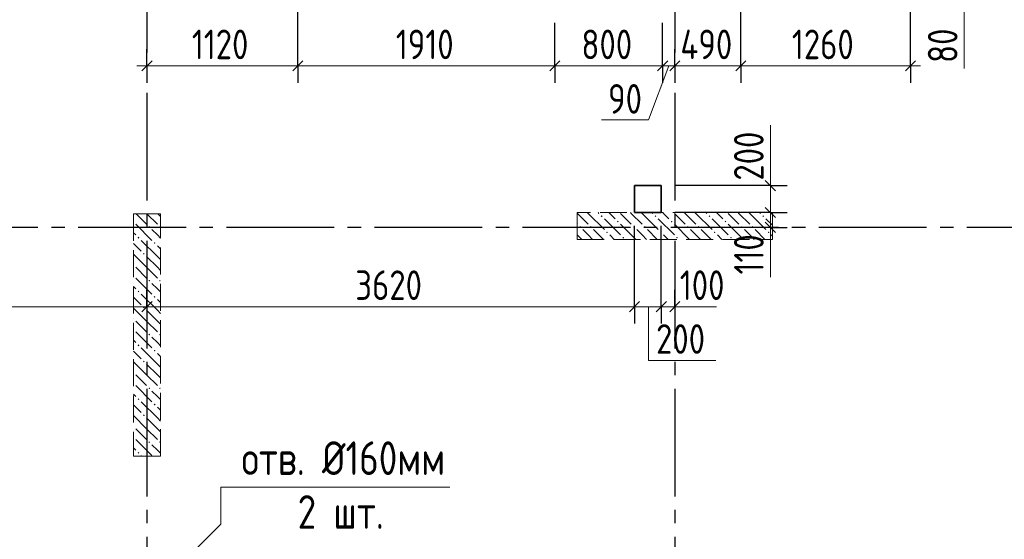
# Model space of a CAD drawing. Header units: millimetres. Extents: x 0 to 61017, y 0 to 42000.
# Tile 5 of 21: x 16775 to 24087, y 24781 to 28644. Entities that reach past the tile are written whole.
import ezdxf

# ---------------------------------------------------------------- set-up
doc = ezdxf.new("R2010")
doc.units = ezdxf.units.MM
doc.linetypes.add('______2', pattern=[270, 200, -70])
doc.linetypes.add('______5', pattern=[1100, 800, -100, 100, -100])
for name, color, linetype, lineweight in [('Standard', 7, 'Continuous', 25), ('ЖБ Перекрытие верхний уровень', 7, 'Continuous', 35), ('ЖБ Пилон', 7, 'Continuous', 35), ('Оси', 40, '______5', 18), ('Примечания', 7, 'Continuous', 25), ('Размерная выноска', 7, 'Continuous', 13)]:
    doc.layers.add(name, color=color, linetype=linetype, lineweight=lineweight)
doc.styles.add('GOST 2.304-81', font='txt')

msp = doc.modelspace()

# ---------------------------------------------------------------- hatches: boundary and pattern name
at = {"layer": 'ЖБ Пилон', "linetype": 'Continuous', "lineweight": 18, "transparency": 33554687}
for points in [[(17620, 27146.6), (17623.4, 27143.1), (17620, 27139.7)], [(21090.5, 27183.1), (21097, 27189.6), (21103.4, 27183.1), (21097, 27176.6)], [(21210.5, 27143.1), (21216.9, 27149.6), (21223.4, 27143.1), (21216.9, 27136.6)], [(21490.5, 27183.1), (21497, 27189.6), (21503.4, 27183.1), (21497, 27176.6)], [(21610.5, 27143.1), (21616.9, 27149.6), (21623.4, 27143.1), (21616.9, 27136.6)], [(21890.5, 27183.1), (21897, 27189.6), (21903.4, 27183.1), (21897, 27176.6)], [(22010.5, 27143.1), (22016.9, 27149.6), (22023.4, 27143.1), (22016.9, 27136.6)], [(22290.5, 27183.1), (22297, 27189.6), (22303.4, 27183.1), (22297, 27176.6)], [(17730.5, 27103.1), (17737, 27109.6), (17743.5, 27103.1), (17737, 27096.6)], [(17810.5, 27103.1), (17816.9, 27109.6), (17820, 27106.6), (17820, 27099.7), (17816.9, 27096.6)], [(20930.5, 27103.1), (20937, 27109.6), (20943.5, 27103.1), (20937, 27096.6)], [(21010.5, 27103.1), (21016.9, 27109.6), (21023.4, 27103.1), (21016.9, 27096.6)], [(21130.5, 27063.1), (21137, 27069.6), (21143.5, 27063.1), (21137, 27056.6)], [(21330.5, 27103.1), (21337, 27109.6), (21343.5, 27103.1), (21337, 27096.6)], [(21410.5, 27103.1), (21416.9, 27109.6), (21423.4, 27103.1), (21416.9, 27096.6)], [(21530.5, 27063.1), (21537, 27069.6), (21543.5, 27063.1), (21537, 27056.6)], [(21730.5, 27103.1), (21737, 27109.6), (21743.5, 27103.1), (21737, 27096.6)], [(21810.5, 27103.1), (21816.9, 27109.6), (21823.4, 27103.1), (21816.9, 27096.6)], [(21930.5, 27063.1), (21937, 27069.6), (21943.5, 27063.1), (21937, 27056.6)], [(22130.5, 27103.1), (22137, 27109.6), (22143.5, 27103.1), (22137, 27096.6)], [(22210.5, 27103.1), (22216.9, 27109.6), (22223.4, 27103.1), (22216.9, 27096.6)], [(22330.5, 27063.1), (22337, 27069.6), (22343.5, 27063.1), (22337, 27056.6)], [(17650.5, 27023.1), (17657, 27029.6), (17663.5, 27023.1), (17657, 27016.6)], [(17770.5, 26983.1), (17777, 26989.6), (17783.5, 26983.1), (17777, 26976.6)], [(21250.5, 27023.1), (21257, 27029.6), (21263.5, 27023.1), (21257, 27016.6)], [(21650.5, 27023.1), (21657, 27029.6), (21663.5, 27023.1), (21657, 27016.6)], [(22050.5, 27023.1), (22057, 27029.6), (22063.5, 27023.1), (22057, 27016.6)], [(17690.5, 26903.1), (17697, 26909.6), (17703.4, 26903.1), (17697, 26896.6)], [(17620, 26826.6), (17623.4, 26823.1), (17620, 26819.7)], [(17620, 26746.6), (17623.4, 26743.1), (17620, 26739.7)], [(17730.5, 26703.1), (17737, 26709.6), (17743.5, 26703.1), (17737, 26696.6)], [(17810.5, 26703.1), (17816.9, 26709.6), (17820, 26706.6), (17820, 26699.7), (17816.9, 26696.6)], [(17650.5, 26623.1), (17657, 26629.6), (17663.5, 26623.1), (17657, 26616.6)], [(17770.5, 26583.1), (17777, 26589.6), (17783.5, 26583.1), (17777, 26576.6)], [(17690.5, 26503.1), (17697, 26509.6), (17703.4, 26503.1), (17697, 26496.6)], [(17620, 26426.6), (17623.4, 26423.1), (17620, 26419.7)], [(17620, 26346.6), (17623.4, 26343.1), (17620, 26339.7)], [(17730.5, 26303.1), (17737, 26309.6), (17743.5, 26303.1), (17737, 26296.6)], [(17810.5, 26303.1), (17816.9, 26309.6), (17820, 26306.6), (17820, 26299.7), (17816.9, 26296.6)], [(17650.5, 26223.1), (17657, 26229.6), (17663.5, 26223.1), (17657, 26216.6)], [(17770.5, 26183.1), (17777, 26189.6), (17783.5, 26183.1), (17777, 26176.6)], [(17690.5, 26103.1), (17697, 26109.6), (17703.4, 26103.1), (17697, 26096.6)], [(17620, 26026.6), (17623.4, 26023.1), (17620, 26019.7)], [(17620, 25946.6), (17623.4, 25943.1), (17620, 25939.7)], [(17730.5, 25903.1), (17737, 25909.6), (17743.5, 25903.1), (17737, 25896.6)], [(17810.5, 25903.1), (17816.9, 25909.6), (17820, 25906.6), (17820, 25899.7), (17816.9, 25896.6)], [(17650.5, 25823.1), (17657, 25829.6), (17663.5, 25823.1), (17657, 25816.6)], [(17770.5, 25783.1), (17777, 25789.6), (17783.5, 25783.1), (17777, 25776.6)], [(17690.5, 25703.1), (17697, 25709.6), (17703.4, 25703.1), (17697, 25696.6)], [(17620, 25626.6), (17623.4, 25623.1), (17620, 25619.7)], [(17620, 25546.6), (17623.4, 25543.1), (17620, 25539.7)], [(17730.5, 25503.1), (17737, 25509.6), (17743.5, 25503.1), (17737, 25496.6)], [(17810.5, 25503.1), (17816.9, 25509.6), (17820, 25506.6), (17820, 25499.7), (17816.9, 25496.6)], [(17650.5, 25423.1), (17657, 25429.6), (17663.5, 25423.1), (17657, 25416.6)]]:
    msp.add_hatch(color=7, dxfattribs=at).paths.add_polyline_path(points, flags=16)

# ---------------------------------------------------------------- linework, layer by layer
at = {"layer": 'Standard', "color": 251, "linetype": 'Continuous', "lineweight": -3, "true_color": 0x656565, "transparency": 33554687}
for p, q in [((17720, 28300), (17720, 28425)), ((18840, 28300), (18840, 28425)), ((20750, 28300), (20750, 28425)), ((21550, 28300), (21550, 28425)), ((21640, 28300), (21640, 28425)), ((22130, 28300), (22130, 28425)), ((23390, 28300), (23390, 28425)), ((17720, 28300), (17720, 28175)), ((17720, 28300), (17720, 28300)), ((18840, 28300), (18840, 28175)), ((20750, 28300), (20750, 28175)), ((21550, 28300), (21550, 28175)), ((21640, 28300), (21640, 28175)), ((21640, 28300), (21640, 28300)), ((22130, 28300), (22130, 28175)), ((23390, 28300), (23390, 28175)), ((22350, 27410), (22225, 27410)), ((22350, 27410), (22475, 27410)), ((22350, 27210), (22225, 27210)), ((22350, 27210), (22475, 27210)), ((22350, 27100), (22225, 27100)), ((22350, 27100), (22475, 27100)), ((22350, 27100), (22350, 27100)), ((17720, 26510), (17720, 26635)), ((21340, 26510), (21340, 26635)), ((21540, 26510), (21540, 26635)), ((21640, 26510), (21640, 26635)), ((17720, 26510), (17720, 26385)), ((17720, 26510), (17720, 26510)), ((21340, 26510), (21340, 26385)), ((21540, 26510), (21540, 26385)), ((21640, 26510), (21640, 26385)), ((21640, 26510), (21640, 26510))]:
    msp.add_line(p, q, dxfattribs=at)
at = {"layer": 'Standard', "color": 7, "linetype": 'Continuous', "lineweight": 25, "transparency": 33554687}
for p, q in [((17682.5, 28262.5), (17757.5, 28337.5)), ((18802.5, 28262.5), (18877.5, 28337.5)), ((20712.5, 28262.5), (20787.5, 28337.5)), ((21512.5, 28262.5), (21587.5, 28337.5)), ((21602.5, 28262.5), (21677.5, 28337.5)), ((22092.5, 28262.5), (22167.5, 28337.5)), ((23352.5, 28262.5), (23427.5, 28337.5)), ((22312.5, 27447.5), (22387.5, 27372.5)), ((22312.5, 27247.5), (22387.5, 27172.5)), ((22312.5, 27137.5), (22387.5, 27062.5)), ((17682.5, 26472.5), (17757.5, 26547.5)), ((21302.5, 26472.5), (21377.5, 26547.5)), ((21502.5, 26472.5), (21577.5, 26547.5)), ((21602.5, 26472.5), (21677.5, 26547.5))]:
    msp.add_line(p, q, dxfattribs=at)
at = {"layer": 'Standard', "color": 7, "linetype": 'Continuous', "lineweight": 13, "transparency": 33554687}
for p, q in [((17720, 28300), (17645, 28300)), ((18840, 28300), (20750, 28300)), ((20750, 28300), (21550, 28300)), ((21550, 28300), (21640, 28300)), ((21640, 28300), (22130, 28300)), ((22130, 28300), (23390, 28300)), ((23390, 28300), (23465, 28300)), ((22350, 27410), (22350, 27485)), ((22350, 27210), (22350, 27100)), ((22350, 27100), (22350, 27025)), ((14100, 26510), (17720, 26510)), ((17720, 26510), (21340, 26510)), ((21340, 26510), (21540, 26510)), ((21540, 26510), (21640, 26510)), ((21640, 26510), (21715, 26510))]:
    msp.add_line(p, q, dxfattribs=at)
at = {"layer": 'Standard', "color": 251, "linetype": 'Continuous', "lineweight": -3, "true_color": 0x656565, "transparency": 33554687}
for points in [[(22130, 28300), (22130, 28317), (22130, 28317), (22130, 29676), (22130, 29676), (22130, 30460)], [(23390, 28300), (23390, 30092.6), (23390, 30092.6), (23390, 30460)], [(18840, 28300), (18840, 28317), (18840, 28317), (18840, 28317), (18840, 28317), (18840, 28317), (18840, 28317), (18840, 28317), (18840, 28317), (18840, 28588.1), (18840, 28588.1), (18840, 28800)], [(20750, 28300), (20750, 28317), (20750, 28317), (20750, 28317), (20750, 28317), (20750, 28317), (20750, 28317), (20750, 28620)], [(21550, 28300), (21550, 28317), (21550, 28317), (21550, 28317), (21550, 28317), (21550, 28620)], [(22350, 27410), (22333, 27410), (22333, 27410), (21640, 27410)], [(22350, 27210), (22333, 27210), (22333, 27210), (21640, 27210)], [(21340, 26510), (21340, 26527), (21340, 26527), (21340, 27110)], [(21540, 26510), (21540, 26527), (21540, 26527), (21540, 27110)]]:
    msp.add_lwpolyline(points, dxfattribs=at)
at = {"layer": 'Standard', "color": 7, "linetype": 'Continuous', "lineweight": 13, "transparency": 33554687}
for points in [[(17720, 28300), (18241, 28300), (18241, 28300), (18840, 28300)], [(22350, 27410), (22350, 27352.9), (22350, 27352.9), (22350, 27210)]]:
    msp.add_lwpolyline(points, dxfattribs=at)
at = {"layer": 'ЖБ Перекрытие верхний уровень', "color": 7, "linetype": 'Continuous', "lineweight": 35, "transparency": 33554687}
for p, q in [((21540, 27410), (21340, 27410)), ((21340, 27410), (21340, 27210)), ((21540, 27210), (21540, 27410)), ((21340, 27210), (21540, 27210))]:
    msp.add_line(p, q, dxfattribs=at)
at = {"layer": 'ЖБ Пилон', "color": 253, "linetype": '______2', "lineweight": 13, "true_color": 0xa0a0a0, "transparency": 33554687}
for p, q in [((22365, 27210), (20915, 27210)), ((20915, 27210), (20915, 27010)), ((22365, 27010), (22365, 27210)), ((17620, 27200), (17620, 25400)), ((17820, 27200), (17620, 27200)), ((17820, 25400), (17820, 27200)), ((20915, 27010), (22365, 27010)), ((17620, 25400), (17820, 25400))]:
    msp.add_line(p, q, dxfattribs=at)
at = {"layer": 'ЖБ Пилон', "color": 9, "linetype": 'Continuous', "lineweight": 18, "true_color": 0xc7c7c7, "transparency": 33554687}
for p, q in [((20916.9, 27203.1), (20915, 27205.1)), ((20990.1, 27210), (20997, 27203.1)), ((21070.1, 27210), (21077, 27203.1)), ((21157, 27203.1), (21150.1, 27210)), ((21316.9, 27203.1), (21310.1, 27210)), ((21390.1, 27210), (21397, 27203.1)), ((21470.1, 27210), (21477, 27203.1)), ((21557, 27203.1), (21550.1, 27210)), ((21716.9, 27203.1), (21710.1, 27210)), ((21790.1, 27210), (21797, 27203.1)), ((21870.1, 27210), (21877, 27203.1)), ((21957, 27203.1), (21950.1, 27210)), ((22116.9, 27203.1), (22110.1, 27210)), ((22190.1, 27210), (22197, 27203.1)), ((22270.1, 27210), (22277, 27203.1)), ((22357, 27203.1), (22350.1, 27210)), ((17640.1, 27200), (17716.9, 27123.1)), ((17720.1, 27200), (17797, 27123.1)), ((17800.1, 27200), (17820, 27180.1)), ((20916.9, 27203.1), (20997, 27123.1)), ((20997, 27203.1), (21116.9, 27083.1)), ((21116.9, 27163.1), (21237, 27043.1)), ((21197, 27163.1), (21157, 27203.1)), ((21237, 27203.1), (21316.9, 27123.1)), ((21316.9, 27203.1), (21397, 27123.1)), ((21397, 27203.1), (21516.9, 27083.1)), ((21516.9, 27163.1), (21637, 27043.1)), ((21597, 27163.1), (21557, 27203.1)), ((21637, 27203.1), (21716.9, 27123.1)), ((21716.9, 27203.1), (21797, 27123.1)), ((21797, 27203.1), (21916.9, 27083.1)), ((21916.9, 27163.1), (22037, 27043.1)), ((21997, 27163.1), (21957, 27203.1)), ((22037, 27203.1), (22116.9, 27123.1)), ((22116.9, 27203.1), (22197, 27123.1)), ((22197, 27203.1), (22316.9, 27083.1)), ((22316.9, 27163.1), (22365, 27115.1)), ((22365, 27195.1), (22357, 27203.1)), ((17620, 27060.1), (17637, 27043.1)), ((17637, 27123.1), (17757, 27003.1)), ((17797, 27043.1), (17757, 27083.1)), ((20915, 27125.1), (20916.9, 27123.1)), ((20997, 27043.1), (20957, 27083.1)), ((21037, 27083.1), (21110.1, 27010)), ((21237, 27123.1), (21350.1, 27010)), ((21397, 27043.1), (21357, 27083.1)), ((21437, 27083.1), (21510.1, 27010)), ((21637, 27123.1), (21750.1, 27010)), ((21797, 27043.1), (21757, 27083.1)), ((21837, 27083.1), (21910.1, 27010)), ((22037, 27123.1), (22150.1, 27010)), ((22197, 27043.1), (22157, 27083.1)), ((22237, 27083.1), (22310.1, 27010)), ((17797, 26883.1), (17677, 27003.1)), ((17820, 27020.1), (17797, 27043.1)), ((20915, 27045.1), (20950.1, 27010)), ((21030.1, 27010), (20997, 27043.1)), ((21157, 27043.1), (21190.1, 27010)), ((21430.1, 27010), (21397, 27043.1)), ((21557, 27043.1), (21590.1, 27010)), ((21830.1, 27010), (21797, 27043.1)), ((21957, 27043.1), (21990.1, 27010)), ((22230.1, 27010), (22197, 27043.1)), ((22357, 27043.1), (22365, 27035.1)), ((17620, 26980.1), (17677, 26923.1)), ((17797, 26963.1), (17820, 26940.1)), ((17716.9, 26803.1), (17620, 26900.1)), ((17716.9, 26883.1), (17797, 26803.1)), ((17797, 26883.1), (17820, 26860.1)), ((17637, 26803.1), (17716.9, 26723.1)), ((17716.9, 26803.1), (17797, 26723.1)), ((17797, 26803.1), (17820, 26780.1)), ((17637, 26723.1), (17757, 26603.1)), ((17620, 26660.1), (17637, 26643.1)), ((17797, 26643.1), (17757, 26683.1)), ((17820, 26620.1), (17797, 26643.1)), ((17620, 26580.1), (17677, 26523.1)), ((17797, 26483.1), (17677, 26603.1)), ((17797, 26563.1), (17820, 26540.1)), ((17716.9, 26403.1), (17620, 26500.1)), ((17716.9, 26483.1), (17797, 26403.1)), ((17797, 26483.1), (17820, 26460.1)), ((17637, 26403.1), (17716.9, 26323.1)), ((17716.9, 26403.1), (17797, 26323.1)), ((17797, 26403.1), (17820, 26380.1)), ((17620, 26260.1), (17637, 26243.1)), ((17637, 26323.1), (17757, 26203.1)), ((17797, 26243.1), (17757, 26283.1)), ((17797, 26083.1), (17677, 26203.1)), ((17820, 26220.1), (17797, 26243.1)), ((17620, 26180.1), (17677, 26123.1)), ((17797, 26163.1), (17820, 26140.1)), ((17716.9, 26003.1), (17620, 26100.1)), ((17716.9, 26083.1), (17797, 26003.1)), ((17797, 26083.1), (17820, 26060.1)), ((17637, 26003.1), (17716.9, 25923.1)), ((17716.9, 26003.1), (17797, 25923.1)), ((17797, 26003.1), (17820, 25980.1)), ((17637, 25923.1), (17757, 25803.1)), ((17620, 25860.1), (17637, 25843.1)), ((17797, 25843.1), (17757, 25883.1)), ((17820, 25820.1), (17797, 25843.1)), ((17620, 25780.1), (17677, 25723.1)), ((17797, 25683.1), (17677, 25803.1)), ((17797, 25763.1), (17820, 25740.1)), ((17716.9, 25603.1), (17620, 25700.1)), ((17716.9, 25683.1), (17797, 25603.1)), ((17797, 25683.1), (17820, 25660.1)), ((17637, 25603.1), (17716.9, 25523.1)), ((17716.9, 25603.1), (17797, 25523.1)), ((17797, 25603.1), (17820, 25580.1)), ((17637, 25523.1), (17757, 25403.1)), ((17620, 25460.1), (17637, 25443.1)), ((17797, 25443.1), (17757, 25483.1)), ((17680.1, 25400), (17677, 25403.1)), ((17820, 25420.1), (17797, 25443.1))]:
    msp.add_line(p, q, dxfattribs=at)
at = {"layer": 'Оси', "color": 8, "linetype": '______5', "lineweight": -3, "transparency": 33554687}
for p, q in [((17720, 35800), (17720, 16970)), ((21640, 35800), (21640, 16970)), ((49910, 27100), (4600, 27100))]:
    msp.add_line(p, q, dxfattribs=at)
at = {"layer": 'Примечания', "color": 7, "linetype": 'Continuous', "lineweight": 13, "transparency": 33554687}
msp.add_lwpolyline([(17915, 24540), (18268.5, 24893.6), (18268.5, 25167.5), (19968.2, 25167.5)], dxfattribs=at)
at = {"layer": 'Размерная выноска', "color": 7, "linetype": 'Continuous', "lineweight": 13, "transparency": 33554687}
for p, q in [((23790, 28720), (23790, 28280)), ((22350, 27410), (22350, 27860)), ((22350, 27100), (22350, 26730)), ((21640, 26510), (21950, 26510))]:
    msp.add_line(p, q, dxfattribs=at)
for points in [[(21595, 28300), (21445, 27900), (21095, 27900)], [(21445, 26510), (21445, 26110), (21945, 26110)]]:
    msp.add_lwpolyline(points, dxfattribs=at)

# ---------------------------------------------------------------- texts
at = {"layer": 'Standard', "color": 7, "linetype": 'Continuous', "lineweight": 25, "transparency": 33554687, "char_height": 220, "attachment_point": 7, "style": 'GOST 2.304-81'}
for s, insert, width in [('1120', (18053.2, 28350), 578.848), ('1910', (19568.2, 28350), 578.848), ('800', (20946.7, 28350), 531.973), ('490', (21681.7, 28350), 531.96), ('1260', (22509.8, 28350), 625.741), ('90', (21144.3, 27945.1), 391.317), ('3620', (19266.7, 26560), 657.058), ('100', (21677.5, 26560), 485.085), ('200', (21500.9, 26160), 531.967)]:
    msp.add_mtext(s, dxfattribs=dict(at, insert=insert, width=width))
at = {"layer": 'Standard', "color": 7, "linetype": 'Continuous', "lineweight": 25, "transparency": 33554687, "char_height": 220, "attachment_point": 7, "rotation": 90, "style": 'GOST 2.304-81'}
for s, insert, width in [('80', (23740, 28322.6), 391.305), ('200', (22300, 27447.5), 531.96), ('110', (22300, 26749.7), 438.192)]:
    msp.add_mtext(s, dxfattribs=dict(at, insert=insert, width=width))
at = {"layer": 'Примечания', "color": 7, "linetype": 'Continuous', "lineweight": 25, "transparency": 33554687, "char_height": 250, "attachment_point": 7, "style": 'GOST 2.304-81'}
for s, insert, width in [('отв.\\~Ø160мм', (18422.4, 25259.1), 1673.431), ('2\\~шт.', (18839, 24859.1), 835.51)]:
    msp.add_mtext(s, dxfattribs=dict(at, insert=insert, width=width))

doc.saveas('drawing.dxf')
